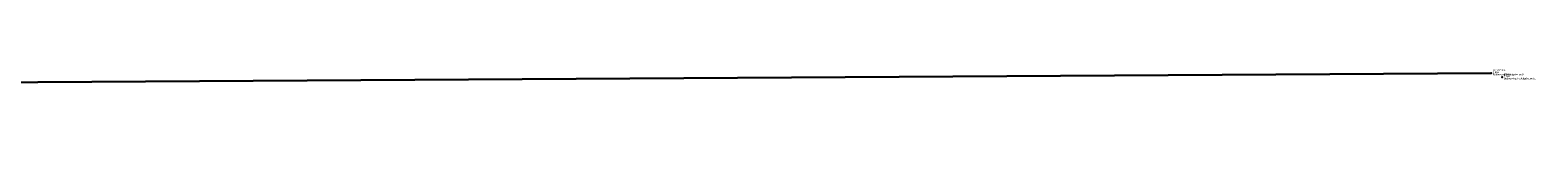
# Model space of a CAD drawing. Header units: millimetres. Extents: x 117457916 to 117583954, y 488847568 to 488851835.
# Tile 4 of 4: x 117567246 to 117583954, y 488850949 to 488851585. Entities that reach past the tile are written whole.
import ezdxf

# ---------------------------------------------------------------- set-up
doc = ezdxf.new("R2010")
doc.units = ezdxf.units.MM
doc.header["$LTSCALE"] = 0.4
for name, color, linetype, true_color in [('18401-1(week 7)arlandaweg$0$Alg-bebouwing', 7, 'Continuous', 0xffffff), ('18401-1(week 7)arlandaweg$0$pntdesc', 1, 'Continuous', 0xff0000), ('18401-1(week 7)arlandaweg$0$pntelev', 2, 'Continuous', 0xffff00), ('18401-1(week 7)arlandaweg$0$pntno', 3, 'Continuous', 0x00ff00)]:
    doc.layers.add(name, color=color, linetype=linetype, true_color=true_color)
doc.layers.add('TEKST', color=7, linetype='Continuous')
doc.styles.add('18401-1(week 7)arlandaweg$0$Standard', font='txt')

# ---------------------------------------------------------------- blocks, each defined once
blk = doc.blocks.new('18401-1(week 7)arlandaweg$0$SRVPNO2')
at = {"layer": '18401-1(week 7)arlandaweg$0$pntdesc', "style": '18401-1(week 7)arlandaweg$0$Standard'}
blk.add_attdef('DESC2', (0.05, -0.06), '', height=0.05, dxfattribs=at)
at = {"layer": '18401-1(week 7)arlandaweg$0$pntelev', "style": '18401-1(week 7)arlandaweg$0$Standard'}
blk.add_attdef('ELEV2', (0.05, 0), '', height=0.05, dxfattribs=at)
at = {"layer": '18401-1(week 7)arlandaweg$0$pntno', "style": '18401-1(week 7)arlandaweg$0$Standard'}
blk.add_attdef('PT#', (0.05, 0.06), '', height=0.05, dxfattribs=at)
blk = doc.blocks.new('18401-1(week 7)arlandaweg')
at = {"layer": '18401-1(week 7)arlandaweg$0$Alg-bebouwing', "color": 7, "linetype": 'Continuous', "lineweight": 30, "true_color": 0xffffff}
blk.add_polyline3d([(117583.435, 488851.541, 0), (117548.242, 488851.323, 0), (117540.412, 488851.305, 0), (117516.379, 488851.17, 0), (117508.358, 488851.111, 0), (117458.044, 488850.949, 0)], dxfattribs=at)
at = {"layer": '18401-1(week 7)arlandaweg$0$Alg-bebouwing'}
for p in [(117583.435, 488851.541), (117583.557, 488851.498)]:
    blk.add_point(p, dxfattribs=at)
at = {"xscale": 0.4, "yscale": 0.4}
for p, values in [((117583.435, 488851.541), {'PT#': '181202006', 'ELEV2': '1.494', 'DESC2': 'Bebouwing;Hoofdgebouw;01;'}), ((117583.557, 488851.498), {'PT#': '1006', 'ELEV2': '0.000', 'DESC2': 'Bebouwing;Hoofdgebouw;01;'})]:
    blk.add_blockref('18401-1(week 7)arlandaweg$0$SRVPNO2', p, dxfattribs=at).add_auto_attribs(values)

msp = doc.modelspace()

# ---------------------------------------------------------------- block references
at = {"layer": 'TEKST', "color": 7, "xscale": 1000, "yscale": 1000, "zscale": 1000}
msp.add_blockref('18401-1(week 7)arlandaweg', (0, 0), dxfattribs=at)

doc.saveas('drawing.dxf')
